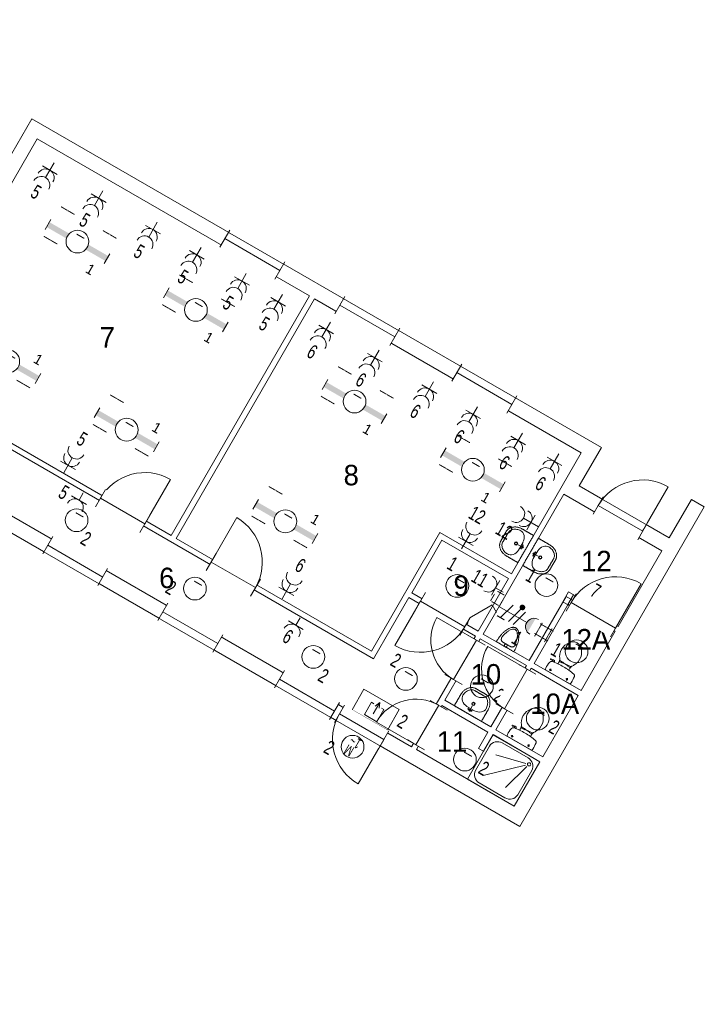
# Model space of a CAD drawing. Header units: millimetres. Extents: x 11401 to 146768, y -66248 to 31582.
# Tile 15 of 16: x 115158 to 127176, y -50335 to -33045. Entities that reach past the tile are written whole.
import ezdxf
from ezdxf.enums import TextEntityAlignment as Align

# ---------------------------------------------------------------- set-up
doc = ezdxf.new("R2010")
doc.units = ezdxf.units.MM
doc.layers.get('0').update_dxf_attribs({"color": 1})
for name, color, linetype, lineweight in [('lichtarm', 1, 'Continuous', 0), ('lichtnood', 1, 'Continuous', 0), ('schakelmat', 1, 'Continuous', 0), ('xref', 1, 'Continuous', 0)]:
    doc.layers.add(name, color=color, linetype=linetype, lineweight=lineweight)
doc.styles.add('Style-WORKING', font='WORKING.shx')

# ---------------------------------------------------------------- blocks, each defined once
blk = doc.blocks.new('EE8')
at = {"layer": 'lichtnood', "color": 2, "linetype": 'Continuous', "lineweight": 0}
for p, q in [((0, 2.93), (0, 0.61)), ((0, 0.61), (-0.4, 1.56)), ((0, 0.61), (0.4, 1.56))]:
    blk.add_line(p, q, dxfattribs=at)
at = {"layer": 'lichtnood', "color": 2, "linetype": 'Continuous', "lineweight": 0, "flags": 128}
blk.add_lwpolyline([(-3.58, 0), (3.58, 0), (3.58, 4.14), (-3.58, 4.14)], close=True, dxfattribs=at)
blk.add_lwpolyline([(-0.78, 1.3), (-1.25, 1.3), (-1.25, 3.8), (1.25, 3.8), (1.25, 1.3), (0.77, 1.3)], dxfattribs=at)
blk = doc.blocks.new('EI5')
at = {"layer": 'schakelmat', "color": 2, "linetype": 'Continuous', "lineweight": 0}
for p, q in [((1.5, 1.5), (1.5, -1.5)), ((3, 0), (0, 0))]:
    blk.add_line(p, q, dxfattribs=at)
for centre in [(3, 0), (4.5, 0)]:
    blk.add_arc(centre, 1.5, 90, 270, dxfattribs=at)
blk = doc.blocks.new('EC0')
at = {"layer": 'lichtarm', "color": 2, "linetype": 'Continuous', "lineweight": 0}
blk.add_circle((0, 0), 2, dxfattribs=at)
at = {"layer": 'lichtarm', "color": 253, "linetype": 'Continuous', "lineweight": 0, "style": 'Style-WORKING'}
blk.add_attdef('EC0_308', text='', height=1.99, rotation=360, dxfattribs=at).set_placement((0, 0), align=Align.MIDDLE_CENTER)
blk = doc.blocks.new('EF0')
at = {"layer": 'schakelmat', "color": 2, "linetype": 'Continuous', "lineweight": 0}
for p, q in [((0.37, 0.64), (2.88, 4.98)), ((2.88, 4.98), (4.18, 4.23))]:
    blk.add_line(p, q, dxfattribs=at)
blk.add_circle((0, 0), 0.75, dxfattribs=at)
at = {"layer": 'schakelmat', "color": 254, "linetype": 'Continuous', "lineweight": 0, "style": 'Style-WORKING'}
for tag, rotation, p in [('EF0_329', 270, (2.33, 6.14)), ('EF0_330', 90, (4.01, 6.11)), ('EF0_331', 180, (3.16, 7.46)), ('EF0_328', 360, (3.18, 5.51))]:
    blk.add_attdef(tag, text='', height=1.8, rotation=rotation, dxfattribs=at).set_placement(p, align=Align.CENTER)
blk = doc.blocks.new('EI4')
at = {"layer": 'schakelmat', "color": 2, "linetype": 'Continuous', "lineweight": 0}
for p, q in [((1.5, 0), (0, 0)), ((1.5, 1.5), (1.5, -1.5))]:
    blk.add_line(p, q, dxfattribs=at)
blk.add_arc((3, 0), 1.5, 90, 270, dxfattribs=at)
blk = doc.blocks.new('EJ7')
at = {"layer": 'schakelmat', "color": 254, "linetype": 'Continuous', "lineweight": 0}
for p, q in [((0, 1), (4, 1)), ((0, 1), (0, -1)), ((1, 1), (1, -1)), ((2, 1), (2, -1)), ((3, 1), (3, -1)), ((4, 1), (4, -1)), ((0, -1), (4, -1))]:
    blk.add_line(p, q, dxfattribs=at)
blk = doc.blocks.new('EK1')
at = {"layer": 'schakelmat', "linetype": 'Continuous', "lineweight": 0}
h = blk.add_hatch(color=7, dxfattribs=at)
edge = h.paths.add_edge_path()
edge.add_arc((3.52, 1.93), 0.5, 360, 720)
blk.add_hatch(color=2, dxfattribs=at).paths.add_polyline_path([(6.5, 1.41), (6.5, -1.41, -0.70922)])
at = {"layer": 'schakelmat', "color": 2, "linetype": 'Continuous', "lineweight": 0}
blk.add_line((5.5, 0), (0, 0), dxfattribs=at)
at = {"layer": 'schakelmat', "color": 7, "linetype": 'Continuous', "lineweight": 0}
for p, q in [((1.89, 1.45), (1.12, -1.45)), ((3.39, 1.45), (2.62, -1.45)), ((4.39, 1.45), (3.62, -1.45))]:
    blk.add_line(p, q, dxfattribs=at)
at = {"layer": 'schakelmat', "color": 2, "linetype": 'Continuous', "lineweight": 0}
blk.add_arc((7, 0), 1.5, 90, 270, dxfattribs=at)
at = {"layer": 'schakelmat', "color": 7, "linetype": 'Continuous', "lineweight": 0}
blk.add_solid([(0.37, -1.65), (1.87, -1.65), (0.37, -1.45), (1.87, -1.45)], dxfattribs=at)
at = {"layer": 'schakelmat', "color": 254, "linetype": 'Continuous', "lineweight": 0, "style": 'Style-WORKING'}
for tag, rotation, p in [('EK1_2617', 270, (7.97, -1.52)), ('EK1_2616', 360, (10.49, -0.89)), ('EK1_2618', 180, (7.5, 0.95)), ('EK1_2619', 90, (9.84, 1.44))]:
    blk.add_attdef(tag, text='', height=1.8, rotation=rotation, dxfattribs=at).set_placement(p, align=Align.RIGHT)
blk = doc.blocks.new('ER0')
at = {"layer": 'schakelmat', "color": 7, "linetype": 'Continuous', "lineweight": 0}
blk.add_circle((0, 0), 2, dxfattribs=at)
blk = doc.blocks.new('*U106')
at = {"layer": 'schakelmat', "color": 7, "linetype": 'Continuous', "lineweight": 0, "xscale": 99.99999903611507, "yscale": 99.99999903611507, "zscale": 99.99999903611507, "rotation": 330.0000951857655}
blk.add_blockref('ER0', (9.73, 2.15), dxfattribs=at)
at = {"layer": 'schakelmat', "color": 7, "linetype": 'Continuous', "lineweight": 0, "style": 'Style-WORKING', "width": 0.7}
for s, p in [('M', (-31.76, 26.11)), ('1~', (-164.92, -105.11))]:
    blk.add_text(s, height=180, rotation=330.000094, dxfattribs=at).set_placement(p)
blk = doc.blocks.new('A36A')
at = {"layer": 'lichtarm', "linetype": 'Continuous', "lineweight": 0}
for points in [[(-6, -0.5), (-6.01, 0.5), (-1.95, 0.5), (-1.95, 0.5, 0.127885), (-1.95, -0.5), (-1.95, -0.5)], [(5.99, 0.5), (5.99, -0.49), (1.93, -0.49), (1.93, -0.49, 0.126565), (1.93, 0.5), (1.93, 0.5)]]:
    blk.add_hatch(color=2, dxfattribs=at).paths.add_polyline_path(points)
at = {"layer": 'lichtarm', "color": 2, "linetype": 'Continuous', "lineweight": 0, "flags": 128}
for points in [[(-6.01, 1), (-6.01, -1)], [(5.99, 1), (5.99, -0.99)]]:
    blk.add_lwpolyline(points, close=True, dxfattribs=at)
at = {"layer": 'lichtarm', "color": 2, "linetype": 'Continuous', "lineweight": 0}
blk.add_circle((-0.01, 0), 2, dxfattribs=at)
at = {"layer": 'lichtarm', "color": 254, "linetype": 'Continuous', "lineweight": 0, "style": 'Style-WORKING'}
for tag, p in [('A36A_2630', (-2.76, 3.98)), ('A36A_2631', (-2.76, -2.04))]:
    blk.add_attdef(tag, text='', height=1.8, rotation=360, dxfattribs=at).set_placement(p, align=Align.TOP_RIGHT)
for tag, p in [('A36A_2632', (2.74, 4.01)), ('A36A_2633', (2.74, -2))]:
    blk.add_attdef(tag, text='', height=1.8, rotation=360, dxfattribs=at).set_placement(p, align=Align.TOP_LEFT)
blk.add_attdef('A36A_2629', text='', height=1.99, rotation=360, dxfattribs=at).set_placement((-0.01, 0), align=Align.MIDDLE_CENTER)
blk = doc.blocks.new('A36A_1')
at = {"layer": 'lichtarm', "linetype": 'Continuous', "lineweight": 0}
for points in [[(-6, -0.5), (-6.01, 0.5), (-1.95, 0.5), (-1.95, 0.5, 0.127885), (-1.95, -0.5), (-1.95, -0.5)], [(5.99, 0.5), (5.99, -0.49), (1.93, -0.49), (1.93, -0.49, 0.126565), (1.93, 0.5), (1.93, 0.5)]]:
    blk.add_hatch(color=2, dxfattribs=at).paths.add_polyline_path(points)
at = {"layer": 'lichtarm', "color": 2, "linetype": 'Continuous', "lineweight": 0, "flags": 128}
for points in [[(-6.01, 1), (-6.01, -1)], [(5.99, 1), (5.99, -0.99)]]:
    blk.add_lwpolyline(points, close=True, dxfattribs=at)
at = {"layer": 'lichtarm', "color": 2, "linetype": 'Continuous', "lineweight": 0}
blk.add_circle((-0.01, 0), 2, dxfattribs=at)
at = {"layer": 'lichtarm', "color": 254, "linetype": 'Continuous', "lineweight": 0, "style": 'Style-WORKING'}
for tag, p in [('A36A_1_2768', (-2.76, 3.98)), ('A36A_1_2769', (-2.76, -2.04))]:
    blk.add_attdef(tag, text='', height=1.8, rotation=0.0001, dxfattribs=at).set_placement(p, align=Align.TOP_RIGHT)
for tag, p in [('A36A_1_2770', (2.74, 4.01)), ('A36A_1_2771', (2.74, -2))]:
    blk.add_attdef(tag, text='', height=1.8, rotation=0.0001, dxfattribs=at).set_placement(p, align=Align.TOP_LEFT)
blk.add_attdef('A36A_1_2767', text='', height=1.99, rotation=0.0001, dxfattribs=at).set_placement((-0.01, 0), align=Align.MIDDLE_CENTER)
blk = doc.blocks.new('DVDVB_32_-S-_Deur')
at = {"linetype": 'Continuous', "lineweight": 13}
blk.add_wipeout([(0, -0.5), (1, -0.5), (1, 0.5), (0, 0.5)], dxfattribs=at)
at = {"color": 0, "linetype": 'ByBlock', "lineweight": -2}
for p, q in [((0, -0.5), (0, 0.5)), ((1, -0.5), (1, 0.5)), ((0, 0), (1, 0))]:
    blk.add_line(p, q, dxfattribs=at)
blk = doc.blocks.new('DVDVB_32_-S-_DraairichtingEnkel')
at = {"color": 0, "linetype": 'ByBlock', "lineweight": -2}
blk.add_line((0, 0), (0, 1), dxfattribs=at)
blk.add_arc((0, 0), 1, 0, 90, dxfattribs=at)
blk = doc.blocks.new('DVDVB_74_-S-_Toilet')
at = {"color": 0, "linetype": 'ByBlock', "lineweight": -2}
for p, q in [((0.248, 0), (-0.248, 0)), ((-0.143, -0.045), (-0.184, -0.045)), ((-0.163, -0.066), (-0.163, -0.024)), ((0.193, -0.045), (0.152, -0.045)), ((0.173, -0.065), (0.173, -0.025)), ((-0.111, -0.2), (-0.111, -0.23)), ((-0.101, -0.271), (-0.101, -0.25)), ((-0.101, -0.25), (-0.057, -0.25)), ((-0.067, -0.25), (-0.067, -0.268)), ((-0.057, -0.25), (-0.057, -0.267)), ((-0.057, -0.255), (-0.035, -0.255)), ((-0.035, -0.255), (-0.035, -0.26)), ((-0.035, -0.26), (0.035, -0.26)), ((0.035, -0.255), (0.035, -0.26)), ((0.057, -0.255), (0.035, -0.255)), ((0.057, -0.25), (0.057, -0.266)), ((0.101, -0.25), (0.057, -0.25)), ((0.067, -0.25), (0.067, -0.267)), ((0.101, -0.27), (0.101, -0.25)), ((0.111, -0.23), (0.111, -0.2)), ((0.178, -0.192), (0.183, -0.206)), ((0.181, -0.202), (0.21, -0.196)), ((0.211, -0.197), (0.208, -0.187)), ((0.262, -0.216), (0.21, -0.224)), ((0.222, -0.205), (0.259, -0.2)), ((0.264, -0.204), (0.266, -0.21))]:
    blk.add_line(p, q, dxfattribs=at)
for centre in [(-0.163, -0.046), (0.173, -0.046)]:
    blk.add_circle(centre, 0.012, dxfattribs=at)
for centre, radius, start, end in [((-0.214, -0.028), 0.0434, 141.7698, 181.0192), ((0.892, -0.028), 1.15, 180, 186.3309), ((-0.217, -0.151), 0.034, 186.3309, 259.2904), ((0.217, -0.152), 0.0335, 280.7271, 353.6509), ((0.214, -0.028), 0.0434, 358.9808, 38.2302), ((-0.893, -0.028), 1.15, 353.6509, 0), ((0, 0.994), 1.2, 259.2904, 264.6981), ((0.08, -0.457), 0.263, 148.9077, 230.8792), ((0.241, -0.554), 0.45, 146.1571, 148.9077), ((-0.24, -0.231), 0.129, 326.1571, 0), ((-0.101, -0.292), 0.02, 96.9358, 142.58), ((0, 0.992), 1.197, 264.6981, 275.3019), ((0.009, -1.192), 0.926, 84.3005, 96.9358), ((-0.081, -0.457), 0.263, 309.1208, 31.0923), ((0.099, -0.29), 0.02, 37.7817, 84.3005), ((0, 0.994), 1.2, 275.3019, 280.7271), ((0.24, -0.231), 0.129, 180, 213.8429), ((-0.241, -0.554), 0.45, 31.0923, 33.8429), ((0.207, -0.2), 0.025, 195.9272, 278.4779), ((0.22, -0.196), 0.01, 191.8886, 277.2238), ((0.26, -0.206), 0.005, 15.7398, 97.2238), ((0.261, -0.212), 0.005, 278.4779, 15.7398), ((0, -0.556), 0.135, 230.8792, 309.1208)]:
    blk.add_arc(centre, radius, start, end, dxfattribs=at)
blk = doc.blocks.new('DVDVB_74_-S-_Urinoir')
at = {"color": 0, "linetype": 'ByBlock', "lineweight": -2}
blk.add_circle((0, -0.025), 0.025, dxfattribs=at)
blk.add_open_spline([(0.177, 0), (0, 0), (-0.178, 0)], degree=2, dxfattribs=at)
for points, weights, knots in [([(-0.178, 0), (-0.178, -0.38), (0, -0.38), (0.177, -0.38), (0.177, 0)], [1, 0.707106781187, 1, 0.707106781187, 1], [0, 0, 0, 0.25, 0.25, 0.5, 0.5, 0.5]), ([(-0.001, -0.05), (-0.041, -0.05), (-0.081, -0.05), (-0.14, -0.05), (-0.14, -0.11), (-0.141, -0.111), (-0.141, -0.113), (-0.14, -0.113), (-0.14, -0.113), (-0.106, -0.344), (-0.004, -0.35)], [1, 1, 1, 0.707106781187, 1, 1, 1, 1, 1, 0.817166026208, 0.992380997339], [0, 0, 0, 0.2, 0.2, 0.4, 0.4, 0.6, 0.6, 0.8, 0.8, 0.9958328, 0.9958328, 0.9958328]), ([(-0.007, -0.05), (0.032, -0.05), (0.071, -0.05), (0.072, -0.05), (0.072, -0.05), (0.132, -0.05), (0.132, -0.11), (0.132, -0.11), (0.131, -0.11), (0.131, -0.111), (0.131, -0.113), (0.132, -0.113), (0.132, -0.113), (0.099, -0.344), (-0.004, -0.35)], [1, 1, 1, 1, 1, 0.707106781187, 1, 1, 1, 1, 1, 1, 1, 0.817166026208, 0.992380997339], [0, 0, 0, 0.1428571, 0.1428571, 0.2857143, 0.2857143, 0.4285714, 0.4285714, 0.5714286, 0.5714286, 0.7142857, 0.7142857, 0.8571429, 0.8571429, 0.9970234, 0.9970234, 0.9970234])]:
    blk.add_rational_spline(points, weights, degree=2, knots=knots, dxfattribs=at)
blk = doc.blocks.new('DVDVB_74_-S-_Wasbak')
at = {"color": 0, "linetype": 'ByBlock', "lineweight": -2}
for p, q in [((-0.079, -0.1), (0.079, -0.1)), ((0, -0.065), (-0.045, -0.082)), ((-0.037, -0.064), (-0.029, -0.089)), ((0, -0.065), (0, -0.153)), ((0, -0.065), (0.045, -0.082)), ((0.037, -0.064), (0.029, -0.089))]:
    blk.add_line(p, q, dxfattribs=at)
for centre, radius in [((0, -0.196), 0.03), ((0, -0.066), 0.0175), ((0, -0.196), 0.02)]:
    blk.add_circle(centre, radius, dxfattribs=at)
blk.add_ellipse((-0.096, -0.211), major_axis=(0.136, 0.04), ratio=0.751905, start_param=1.224555, end_param=2.997882, dxfattribs=at)
at = {"color": 0, "linetype": 'ByBlock', "lineweight": -2, "extrusion": (0, 0, -1)}
blk.add_ellipse((0.096, -0.211), major_axis=(-0.136, 0.04), ratio=0.751905, start_param=1.224555, end_param=2.997882, dxfattribs=at)
at = {"color": 0, "linetype": 'ByBlock', "lineweight": -2}
for points in [[(-0.275, 0), (-0.275, -0.118), (-0.275, -0.235)], [(0.275, 0), (0, 0), (-0.275, 0)], [(0.275, -0.236), (0.275, -0.118), (0.275, 0)], [(-0.092, -0.451), (0, -0.45), (0.091, -0.45)]]:
    blk.add_open_spline(points, degree=2, dxfattribs=at)
for points in [[(-0.275, -0.235), (-0.27, -0.456), (-0.092, -0.451)], [(0.091, -0.45), (0.27, -0.456), (0.275, -0.236)]]:
    blk.add_rational_spline(points, [1, 0.707108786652, 1], degree=2, dxfattribs=at)
blk.add_rational_spline([(0.235, -0.235), (0.231, -0.415), (0.092, -0.411), (0.092, -0.41), (0.091, -0.41), (0, -0.41), (-0.091, -0.41), (-0.092, -0.41), (-0.093, -0.411), (-0.231, -0.415), (-0.235, -0.235)], [1, 0.707108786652, 1, 1, 1, 1, 1, 1, 1, 0.707108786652, 1], degree=2, knots=[0, 0, 0, 0.2, 0.2, 0.4, 0.4, 0.6, 0.6, 0.8, 0.8, 1, 1, 1], dxfattribs=at)
blk = doc.blocks.new('DVDVB_74_-S-_Douchebak')
at = {"color": 0, "linetype": 'ByBlock', "lineweight": -2}
for p, q in [((0.225, 0.95), (0.775, 0.95)), ((0.05, 0.225), (0.05, 0.775)), ((0.166, 0.209), (0.316, 0.77)), ((0.784, 0.784), (0.199, 0.199)), ((0.95, 0.775), (0.95, 0.225)), ((0.209, 0.166), (0.77, 0.316)), ((0.775, 0.05), (0.225, 0.05))]:
    blk.add_line(p, q, dxfattribs=at)
at = {"color": 0, "linetype": 'ByBlock', "lineweight": -2, "flags": 128}
blk.add_lwpolyline([(0, 1), (0, 0), (1, 0), (1, 1)], close=True, dxfattribs=at)
at = {"color": 0, "linetype": 'ByBlock', "lineweight": -2}
blk.add_circle((0.15, 0.15), 0.0315, dxfattribs=at)
at = {"color": 0, "linetype": 'ByBlock', "lineweight": -2, "extrusion": (0, 0, -1)}
for centre, start, end in [((-0.225, 0.775), 0, 90), ((-0.775, 0.775), 90, 180), ((-0.225, 0.225), 270, 0), ((-0.775, 0.225), 180, 270)]:
    blk.add_arc(centre, 0.175, start, end, dxfattribs=at)
blk = doc.blocks.new('DVDVB_32_-S-_Raam')
at = {"linetype": 'Continuous', "lineweight": 13}
blk.add_wipeout([(0, 0.5), (1, 0.5), (1, -0.5), (0, -0.5)], dxfattribs=at)
at = {"color": 1, "linetype": 'ByBlock', "lineweight": -2}
for p, q in [((0, -0.5), (0, 0.5)), ((1, -0.5), (1, 0.5)), ((0, 0), (1, 0))]:
    blk.add_line(p, q, dxfattribs=at)
blk = doc.blocks.new('33A03_OD266_0BPa')
at = {"color": 254}
for points in [[(98844, -2650), (96564, -6598), (97327, -7038), (97177, -7298), (101192, -9616), (103621, -5408)], [(103708, -5458), (101279, -9666), (104708, -11646), (105912, -9560), (107168, -10285), (108393, -8163)], [(95778, -7762), (105411, -13326), (106535, -11380), (105366, -10705), (104744, -11782), (97042, -7331), (97190, -7075), (96514, -6684), (96374, -6929), (96287, -6879)], [(108088, -8888), (106670, -11344), (107478, -11811), (108129, -10684), (109040, -11210), (109808, -9882)], [(105416, -10618), (106586, -11293), (107118, -10371), (105948, -9696)], [(108390, -12335), (108990, -11296), (108166, -10820), (107566, -11859)], [(106621, -11429), (105998, -12508), (106806, -12974), (107429, -11896)], [(107717, -13500), (108340, -12421), (107516, -11946), (106894, -13024)], [(105499, -13374), (107217, -14366), (107667, -13587), (106844, -13111), (106675, -13403), (106587, -13352), (106753, -13065), (105947, -12599)]]:
    blk.add_lwpolyline(points, close=True, dxfattribs=at)
at = {"color": 254, "zscale": 1000}
for name, p, xscale, yscale, rotation in [('DVDVB_32_-S-_DraairichtingEnkel', (100734, -9409), 900.1270880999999, -900.1270880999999, 150), ('DVDVB_74_-S-_Wasbak', (107418, -9852), 999.9966109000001, 999.9966109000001, 240), ('DVDVB_74_-S-_Wasbak', (107503, -9901), 999.9910397, 999.9910397, 59.99999999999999), ('DVDVB_74_-S-_Urinoir', (107055, -11567), 999.9910397, 999.9910397, 150), ('DVDVB_74_-S-_Douchebak', (107667, -13587), 950.7391861, 900.3155396, 150)]:
    blk.add_blockref(name, p, dxfattribs=dict(at, xscale=xscale, yscale=yscale, rotation=rotation))
at = {"color": 254}
for s, p in [('7', (99939, -6314)), ('8', (104221, -8733)), ('12', (108390, -10243)), ('6', (100982, -10539)), ('9', (106150, -10675)), ('12A', (108045, -11616)), ('10', (106451, -12232)), ('10A', (107500, -12749)), ('11', (105857, -13412))]:
    blk.add_text(s, height=360, dxfattribs=at).set_placement(p)
at = {"color": 254, "zscale": 1000}
for name, p, xscale, yscale, rotation in [('DVDVB_32_-S-_Raam', (102135, -4401), 1114.705701, 349.9990903, 329.9999999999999), ('DVDVB_32_-S-_Raam', (104157, -5569), 1114.705701, 349.9990903, 329.9999999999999), ('DVDVB_32_-S-_Raam', (106207, -6754), 1114.705701, 349.9990903, 329.9999999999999), ('DVDVB_32_-S-_Deur', (100734, -9409), 900.1270880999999, 349.9990903, 150), ('DVDVB_32_-S-_Deur', (108692, -9088), 899.9919357, 349.9968639, 329.9999999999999), ('DVDVB_32_-S-_Deur', (102674, -10530), 900.1270880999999, 349.9990903, 150), ('DVDVB_32_-S-_Deur', (106349, -11215), 899.623895, 349.9968639, 150), ('DVDVB_32_-S-_Deur', (108214, -10790), 899.9919357, 349.9968639, 329.9999999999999), ('DVDVB_32_-S-_Raam', (101048, -10954), 1114.705701, 349.9990903, 329.9999999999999), ('DVDVB_32_-S-_Deur', (107444, -11963), 799.9935302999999, 349.9968639, 240), ('DVDVB_32_-S-_Deur', (104147, -12746), 899.9919357, 349.9968639, 329.9999999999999), ('DVDVB_32_-S-_Deur', (105890, -12596), 799.9935302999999, 349.9968639, 240)]:
    blk.add_blockref(name, p, dxfattribs=dict(at, xscale=xscale, yscale=yscale, rotation=rotation))
for name, p, xscale, yscale, rotation in [('DVDVB_32_-S-_DraairichtingEnkel', (109471, -9538), 899.9919357, -899.9919357, 150), ('DVDVB_32_-S-_DraairichtingEnkel', (101894, -10080), 900.1270880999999, 900.1270880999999, 329.9999999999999), ('DVDVB_32_-S-_Raam', (99026, -9786), 1114.705701, 349.9990903, 329.9999999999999), ('DVDVB_32_-S-_DraairichtingEnkel', (108993, -11240), 899.9919357, -899.9919357, 150), ('DVDVB_32_-S-_Deur', (106552, -11451), 799.9935302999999, 349.9968639, 240), ('DVDVB_74_-S-_Toilet', (107978, -12097), 999.9910397, 999.9910397, 150), ('DVDVB_32_-S-_DraairichtingEnkel', (105490, -13289), 799.9935302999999, 799.9935302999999, 59.99999999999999), ('DVDVB_74_-S-_Toilet', (107305, -13262), 999.9910397, 999.9910397, 150), ('DVDVB_32_-S-_DraairichtingEnkel', (104926, -13196), 899.9919357, 899.9919357, 150)]:
    blk.add_blockref(name, p, dxfattribs=dict(at, xscale=xscale, yscale=yscale, rotation=rotation))
for name, p, xscale, yscale, rotation in [('DVDVB_32_-S-_DraairichtingEnkel', (105570, -10766), 899.6238949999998, -899.623895, 329.9999999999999), ('DVDVB_32_-S-_DraairichtingEnkel', (106552, -11451), 799.9935302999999, -799.9935303, 240), ('DVDVB_32_-S-_DraairichtingEnkel', (107444, -11963), 799.9935302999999, -799.9935303, 240), ('DVDVB_32_-S-_Raam', (103098, -12139), 1114.705701, 349.9990903, 329.9999999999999), ('DVDVB_74_-S-_Wasbak', (106402, -12741), 999.9910397, 999.9910397, 150)]:
    blk.add_blockref(name, p, dxfattribs=dict(at, xscale=xscale, yscale=yscale, rotation=rotation))
at = {"color": 254}
blk.add_lwpolyline([(98749, -2295), (96199, -6712), (91835, -4196), (91835, -1586), (75365, -1586), (75365, -556), (74025, -556), (74025, -1586), (71765, -1586), (71765, -17846), (91835, -17846), (91835, -7616), (95105, -7616), (95538, -7866), (95513, -7909), (107313, -14722), (110553, -9110), (110328, -8980), (109937, -9656), (108357, -8744), (108748, -8068)], close=True, dxfattribs=at)

msp = doc.modelspace()

# ---------------------------------------------------------------- block references
at = {"layer": 'lichtarm', "color": 2, "linetype": 'Continuous', "lineweight": 0}
ref = msp.add_blockref('A36A', (116171, -36941), dxfattribs=dict(at, xscale=99.99981806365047, yscale=99.99981806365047, zscale=99.99981806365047, rotation=149.999970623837))
ref.add_attrib('A36A_1196', '_', dxfattribs={"color": 254, "linetype": 'Continuous', "lineweight": 0, "height": 199, "rotation": 330, "style": 'Style-WORKING'}).set_placement((116299, -36721), align=Align.MIDDLE_CENTER)
ref.add_attrib('A36A_1197', '1 ', dxfattribs={"color": 254, "linetype": 'Continuous', "lineweight": 0, "height": 180, "rotation": 330, "style": 'Style-WORKING'}).set_placement((116559, -37418), align=Align.TOP_RIGHT)
ref.add_attrib('A36A_1198', '__', dxfattribs={"color": 254, "linetype": 'Continuous', "lineweight": 0, "height": 180, "rotation": 330, "style": 'Style-WORKING'}).set_placement((116965, -36690), align=Align.TOP_RIGHT)
ref.add_attrib('A36A_1199', '__', dxfattribs={"color": 254, "linetype": 'Continuous', "lineweight": 0, "height": 180, "rotation": 330, "style": 'Style-WORKING'}).set_placement((115696, -36657), align=Align.TOP_LEFT)
ref.add_attrib('A36A_1200', '__', dxfattribs={"color": 254, "linetype": 'Continuous', "lineweight": 0, "height": 180, "rotation": 330, "style": 'Style-WORKING'}).set_placement((115997, -36137), align=Align.TOP_LEFT)
ref = msp.add_blockref('A36A', (118249, -38141), dxfattribs=dict(at, xscale=99.99981806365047, yscale=99.99981806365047, zscale=99.99981806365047, rotation=149.999970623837))
ref.add_attrib('A36A_1196', '_', dxfattribs={"color": 254, "linetype": 'Continuous', "lineweight": 0, "height": 199, "rotation": 330, "style": 'Style-WORKING'}).set_placement((118376, -37920), align=Align.MIDDLE_CENTER)
ref.add_attrib('A36A_1197', '1 ', dxfattribs={"color": 254, "linetype": 'Continuous', "lineweight": 0, "height": 180, "rotation": 330, "style": 'Style-WORKING'}).set_placement((118637, -38617), align=Align.TOP_RIGHT)
ref.add_attrib('A36A_1198', '__', dxfattribs={"color": 254, "linetype": 'Continuous', "lineweight": 0, "height": 180, "rotation": 330, "style": 'Style-WORKING'}).set_placement((119043, -37890), align=Align.TOP_RIGHT)
ref.add_attrib('A36A_1199', '__', dxfattribs={"color": 254, "linetype": 'Continuous', "lineweight": 0, "height": 180, "rotation": 330, "style": 'Style-WORKING'}).set_placement((117774, -37856), align=Align.TOP_LEFT)
ref.add_attrib('A36A_1200', '__', dxfattribs={"color": 254, "linetype": 'Continuous', "lineweight": 0, "height": 180, "rotation": 330, "style": 'Style-WORKING'}).set_placement((118075, -37336), align=Align.TOP_LEFT)
ref = msp.add_blockref('A36A', (114956, -39045), dxfattribs=dict(at, xscale=99.99981806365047, yscale=99.99981806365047, zscale=99.99981806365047, rotation=149.999970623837))
ref.add_attrib('A36A_1196', '_', dxfattribs={"color": 254, "linetype": 'Continuous', "lineweight": 0, "height": 199, "rotation": 330, "style": 'Style-WORKING'}).set_placement((115084, -38825), align=Align.MIDDLE_CENTER)
ref.add_attrib('A36A_1197', '__', dxfattribs={"color": 254, "linetype": 'Continuous', "lineweight": 0, "height": 180, "rotation": 330, "style": 'Style-WORKING'}).set_placement((115449, -39316), align=Align.TOP_RIGHT)
ref.add_attrib('A36A_1198', '1 ', dxfattribs={"color": 254, "linetype": 'Continuous', "lineweight": 0, "height": 180, "rotation": 330, "style": 'Style-WORKING'}).set_placement((115645, -39000), align=Align.TOP_RIGHT)
ref.add_attrib('A36A_1199', '__', dxfattribs={"color": 254, "linetype": 'Continuous', "lineweight": 0, "height": 180, "rotation": 330, "style": 'Style-WORKING'}).set_placement((114481, -38761), align=Align.TOP_LEFT)
ref.add_attrib('A36A_1200', '__', dxfattribs={"color": 254, "linetype": 'Continuous', "lineweight": 0, "height": 180, "rotation": 330, "style": 'Style-WORKING'}).set_placement((114782, -38241), align=Align.TOP_LEFT)
ref = msp.add_blockref('A36A', (121035, -39750), dxfattribs=dict(at, xscale=99.99981806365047, yscale=99.99981806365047, zscale=99.99981806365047, rotation=149.999970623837))
ref.add_attrib('A36A_1196', '_', dxfattribs={"color": 254, "linetype": 'Continuous', "lineweight": 0, "height": 199, "rotation": 330, "style": 'Style-WORKING'}).set_placement((121162, -39530), align=Align.MIDDLE_CENTER)
ref.add_attrib('A36A_1197', '1 ', dxfattribs={"color": 254, "linetype": 'Continuous', "lineweight": 0, "height": 180, "rotation": 330, "style": 'Style-WORKING'}).set_placement((121423, -40227), align=Align.TOP_RIGHT)
ref.add_attrib('A36A_1198', '__', dxfattribs={"color": 254, "linetype": 'Continuous', "lineweight": 0, "height": 180, "rotation": 330, "style": 'Style-WORKING'}).set_placement((121829, -39499), align=Align.TOP_RIGHT)
ref.add_attrib('A36A_1199', '__', dxfattribs={"color": 254, "linetype": 'Continuous', "lineweight": 0, "height": 180, "rotation": 330, "style": 'Style-WORKING'}).set_placement((120560, -39465), align=Align.TOP_LEFT)
ref.add_attrib('A36A_1200', '__', dxfattribs={"color": 254, "linetype": 'Continuous', "lineweight": 0, "height": 180, "rotation": 330, "style": 'Style-WORKING'}).set_placement((120861, -38945), align=Align.TOP_LEFT)
ref = msp.add_blockref('A36A_1', (117034, -40245), dxfattribs=dict(at, xscale=99.99990990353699, yscale=99.99990990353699, zscale=99.99990990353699, rotation=149.9999701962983))
ref.add_attrib('A36A_1_1334', '_', dxfattribs={"color": 254, "linetype": 'Continuous', "lineweight": 0, "height": 199, "rotation": 330.0001, "style": 'Style-WORKING'}).set_placement((117161, -40025), align=Align.MIDDLE_CENTER)
ref.add_attrib('A36A_1_1335', '__', dxfattribs={"color": 254, "linetype": 'Continuous', "lineweight": 0, "height": 180, "rotation": 330.0001, "style": 'Style-WORKING'}).set_placement((117527, -40516), align=Align.TOP_RIGHT)
ref.add_attrib('A36A_1_1336', '1 ', dxfattribs={"color": 254, "linetype": 'Continuous', "lineweight": 0, "height": 180, "rotation": 330.0001, "style": 'Style-WORKING'}).set_placement((117723, -40200), align=Align.TOP_RIGHT)
ref.add_attrib('A36A_1_1337', '__', dxfattribs={"color": 254, "linetype": 'Continuous', "lineweight": 0, "height": 180, "rotation": 330.0001, "style": 'Style-WORKING'}).set_placement((116559, -39961), align=Align.TOP_LEFT)
ref.add_attrib('A36A_1_1338', '__', dxfattribs={"color": 254, "linetype": 'Continuous', "lineweight": 0, "height": 180, "rotation": 330.0001, "style": 'Style-WORKING'}).set_placement((116860, -39441), align=Align.TOP_LEFT)
ref = msp.add_blockref('A36A', (123112, -40949), dxfattribs=dict(at, xscale=99.99981806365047, yscale=99.99981806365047, zscale=99.99981806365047, rotation=149.999970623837))
ref.add_attrib('A36A_1196', '_', dxfattribs={"color": 254, "linetype": 'Continuous', "lineweight": 0, "height": 199, "rotation": 330, "style": 'Style-WORKING'}).set_placement((123240, -40729), align=Align.MIDDLE_CENTER)
ref.add_attrib('A36A_1197', '1 ', dxfattribs={"color": 254, "linetype": 'Continuous', "lineweight": 0, "height": 180, "rotation": 330, "style": 'Style-WORKING'}).set_placement((123501, -41426), align=Align.TOP_RIGHT)
ref.add_attrib('A36A_1198', '__', dxfattribs={"color": 254, "linetype": 'Continuous', "lineweight": 0, "height": 180, "rotation": 330, "style": 'Style-WORKING'}).set_placement((123907, -40698), align=Align.TOP_RIGHT)
ref.add_attrib('A36A_1199', '__', dxfattribs={"color": 254, "linetype": 'Continuous', "lineweight": 0, "height": 180, "rotation": 330, "style": 'Style-WORKING'}).set_placement((122638, -40665), align=Align.TOP_LEFT)
ref.add_attrib('A36A_1200', '__', dxfattribs={"color": 254, "linetype": 'Continuous', "lineweight": 0, "height": 180, "rotation": 330, "style": 'Style-WORKING'}).set_placement((122939, -40145), align=Align.TOP_LEFT)
ref = msp.add_blockref('A36A', (119820, -41854), dxfattribs=dict(at, xscale=99.99981806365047, yscale=99.99981806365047, zscale=99.99981806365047, rotation=149.999970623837))
ref.add_attrib('A36A_1196', '_', dxfattribs={"color": 254, "linetype": 'Continuous', "lineweight": 0, "height": 199, "rotation": 330, "style": 'Style-WORKING'}).set_placement((119947, -41634), align=Align.MIDDLE_CENTER)
ref.add_attrib('A36A_1197', '__', dxfattribs={"color": 254, "linetype": 'Continuous', "lineweight": 0, "height": 180, "rotation": 330, "style": 'Style-WORKING'}).set_placement((120313, -42125), align=Align.TOP_RIGHT)
ref.add_attrib('A36A_1198', '1 ', dxfattribs={"color": 254, "linetype": 'Continuous', "lineweight": 0, "height": 180, "rotation": 330, "style": 'Style-WORKING'}).set_placement((120509, -41809), align=Align.TOP_RIGHT)
ref.add_attrib('A36A_1199', '__', dxfattribs={"color": 254, "linetype": 'Continuous', "lineweight": 0, "height": 180, "rotation": 330, "style": 'Style-WORKING'}).set_placement((119345, -41570), align=Align.TOP_LEFT)
ref.add_attrib('A36A_1200', '__', dxfattribs={"color": 254, "linetype": 'Continuous', "lineweight": 0, "height": 180, "rotation": 330, "style": 'Style-WORKING'}).set_placement((119646, -41050), align=Align.TOP_LEFT)
ref = msp.add_blockref('EC0', (116156, -41834), dxfattribs=dict(at, xscale=99.99999903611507, yscale=99.99999903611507, zscale=99.99999903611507, rotation=150.0000951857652))
ref.add_attrib('EC0_278', '_', dxfattribs={"color": 253, "linetype": 'Continuous', "lineweight": 0, "height": 199, "rotation": 330.0001, "style": 'Style-WORKING'}).set_placement((116283, -41613), align=Align.MIDDLE_CENTER)
ref = msp.add_blockref('EC0', (124405, -42975), dxfattribs=dict(at, xscale=99.99999903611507, yscale=99.99999903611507, zscale=99.99999903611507, rotation=150.0000951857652))
ref.add_attrib('EC0_278', '_', dxfattribs={"color": 253, "linetype": 'Continuous', "lineweight": 0, "height": 199, "rotation": 330.0001, "style": 'Style-WORKING'}).set_placement((124532, -42754), align=Align.MIDDLE_CENTER)
ref = msp.add_blockref('EC0', (118234, -43034), dxfattribs=dict(at, xscale=99.99999903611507, yscale=99.99999903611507, zscale=99.99999903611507, rotation=150.0000951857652))
ref.add_attrib('EC0_278', '_', dxfattribs={"color": 253, "linetype": 'Continuous', "lineweight": 0, "height": 199, "rotation": 330.0001, "style": 'Style-WORKING'}).set_placement((118361, -42813), align=Align.MIDDLE_CENTER)
ref = msp.add_blockref('EC0', (122841, -42988), dxfattribs=dict(at, xscale=99.99999903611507, yscale=99.99999903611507, zscale=99.99999903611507, rotation=150.0000951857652))
ref.add_attrib('EC0_278', '_', dxfattribs={"color": 253, "linetype": 'Continuous', "lineweight": 0, "height": 199, "rotation": 330.0001, "style": 'Style-WORKING'}).set_placement((122968, -42768), align=Align.MIDDLE_CENTER)
ref = msp.add_blockref('EC0', (124934, -44138), dxfattribs=dict(at, xscale=99.99999903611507, yscale=99.99999903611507, zscale=99.99999903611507, rotation=150.0000951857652))
ref.add_attrib('EC0_278', '_', dxfattribs={"color": 253, "linetype": 'Continuous', "lineweight": 0, "height": 199, "rotation": 330.0001, "style": 'Style-WORKING'}).set_placement((125061, -43917), align=Align.MIDDLE_CENTER)
ref = msp.add_blockref('EC0', (120313, -44234), dxfattribs=dict(at, xscale=99.99999903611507, yscale=99.99999903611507, zscale=99.99999903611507, rotation=150.0000951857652))
ref.add_attrib('EC0_278', '_', dxfattribs={"color": 253, "linetype": 'Continuous', "lineweight": 0, "height": 199, "rotation": 330.0001, "style": 'Style-WORKING'}).set_placement((120440, -44014), align=Align.MIDDLE_CENTER)
ref = msp.add_blockref('EC0', (121937, -44621), dxfattribs=dict(at, xscale=99.99999903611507, yscale=99.99999903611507, zscale=99.99999903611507, rotation=150.0000951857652))
ref.add_attrib('EC0_278', '_', dxfattribs={"color": 253, "linetype": 'Continuous', "lineweight": 0, "height": 199, "rotation": 330.0001, "style": 'Style-WORKING'}).set_placement((122064, -44400), align=Align.MIDDLE_CENTER)
ref = msp.add_blockref('EC0', (123271, -44750), dxfattribs=dict(at, xscale=99.99999903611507, yscale=99.99999903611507, zscale=99.99999903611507, rotation=150.0000951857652))
ref.add_attrib('EC0_278', '_', dxfattribs={"color": 253, "linetype": 'Continuous', "lineweight": 0, "height": 199, "rotation": 330.0001, "style": 'Style-WORKING'}).set_placement((123398, -44529), align=Align.MIDDLE_CENTER)
ref = msp.add_blockref('EC0', (124253, -45317), dxfattribs=dict(at, xscale=99.99999903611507, yscale=99.99999903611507, zscale=99.99999903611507, rotation=150.0000951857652))
ref.add_attrib('EC0_278', '_', dxfattribs={"color": 253, "linetype": 'Continuous', "lineweight": 0, "height": 199, "rotation": 330.0001, "style": 'Style-WORKING'}).set_placement((124380, -45096), align=Align.MIDDLE_CENTER)
ref = msp.add_blockref('EC0', (122973, -46037), dxfattribs=dict(at, xscale=99.99999903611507, yscale=99.99999903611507, zscale=99.99999903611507, rotation=150.0000951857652))
ref.add_attrib('EC0_278', '_', dxfattribs={"color": 253, "linetype": 'Continuous', "lineweight": 0, "height": 199, "rotation": 330.0001, "style": 'Style-WORKING'}).set_placement((123101, -45816), align=Align.MIDDLE_CENTER)
at = {"layer": 'lichtnood', "color": 2, "linetype": 'Continuous', "lineweight": 0, "xscale": 100.0000022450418, "yscale": 100.0000022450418, "zscale": 100.0000022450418, "rotation": 149.9999052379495}
msp.add_blockref('EE8', (121509, -44982), dxfattribs=at)
at = {"layer": 'schakelmat', "color": 2, "linetype": 'Continuous', "lineweight": 0}
for name, p, xscale, yscale, zscale, rotation in [('EI5', (115762, -35557), 99.99999903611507, 99.99999903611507, 99.99999903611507, 240.0000951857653), ('EI5', (116618, -36051), 99.99999903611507, 99.99999903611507, 99.99999903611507, 240.0000951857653), ('EI5', (117573, -36602), 99.99999903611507, 99.99999903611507, 99.99999903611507, 240.0000951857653), ('EI5', (118342, -37046), 99.99999903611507, 99.99999903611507, 99.99999903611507, 240.0000951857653), ('EI5', (119136, -37505), 99.99999903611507, 99.99999903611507, 99.99999903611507, 240.0000951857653), ('EI5', (119771, -37871), 99.99999903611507, 99.99999903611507, 99.99999903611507, 240.0000951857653), ('EI5', (120612, -38357), 99.99999903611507, 99.99999903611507, 99.99999903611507, 240.0000951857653), ('EI5', (121468, -38851), 99.99999903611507, 99.99999903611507, 99.99999903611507, 240.0000951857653), ('EI5', (122423, -39402), 99.99999903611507, 99.99999903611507, 99.99999903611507, 240.0000951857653), ('EI5', (123192, -39846), 99.99999903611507, 99.99999903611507, 99.99999903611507, 240.0000951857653), ('EI5', (123985, -40305), 99.99999903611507, 99.99999903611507, 99.99999903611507, 240.0000951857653), ('EI5', (115930, -41000), 99.99999903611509, 99.99999903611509, 99.99999903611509, 60.00009518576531), ('EI5', (124621, -40671), 99.99999903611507, 99.99999903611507, 99.99999903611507, 240.0000951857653), ('EI4', (116274, -41351), 99.99999903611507, 99.99999903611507, 99.99999903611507, 240.0000951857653), ('EI5', (124263, -41948), 99.99999903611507, 99.99999903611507, 99.99999903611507, 150.0000951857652), ('EI5', (122915, -42335), 99.99999903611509, 99.99999903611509, 99.99999903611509, 60.00009518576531), ('EI5', (119763, -43213), 99.99999903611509, 99.99999903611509, 99.99999903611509, 60.00009518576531), ('EI4', (123643, -43096), 99.99999903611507, 99.99999903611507, 99.99999903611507, 150.0000951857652), ('EI4', (120080, -43548), 99.99999903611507, 99.99999903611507, 99.99999903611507, 240.0000951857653)]:
    msp.add_blockref(name, p, dxfattribs=dict(at, xscale=xscale, yscale=yscale, zscale=zscale, rotation=rotation))
ref = msp.add_blockref('EF0', (122955, -43610), dxfattribs=dict(at, xscale=99.99999903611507, yscale=99.99999903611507, zscale=99.99999903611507, rotation=330.0000951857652))
ref.add_attrib('EF0_298', '_', dxfattribs={"color": 254, "linetype": 'Continuous', "lineweight": 0, "height": 180, "rotation": 150.0001, "style": 'Style-WORKING'}).set_placement((123481, -43335), align=Align.CENTER)
ref.add_attrib('EF0_299', '_', dxfattribs={"color": 254, "linetype": 'Continuous', "lineweight": 0, "height": 180, "rotation": 60.0001, "style": 'Style-WORKING'}).set_placement((123421, -43169), align=Align.CENTER)
ref.add_attrib('EF0_300', '_', dxfattribs={"color": 254, "linetype": 'Continuous', "lineweight": 0, "height": 180, "rotation": 240.0001, "style": 'Style-WORKING'}).set_placement((123651, -43306), align=Align.CENTER)
ref.add_attrib('EF0_301', '_', dxfattribs={"color": 254, "linetype": 'Continuous', "lineweight": 0, "height": 180, "rotation": 330.0001, "style": 'Style-WORKING'}).set_placement((123627, -43078), align=Align.CENTER)
ref = msp.add_blockref('EK1', (123582, -43357), dxfattribs=dict(at, xscale=99.99999780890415, yscale=99.99999780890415, zscale=99.99999780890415, rotation=329.9866308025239))
ref.add_attrib('EK1_1183', '__', dxfattribs={"color": 254, "linetype": 'Continuous', "lineweight": 0, "height": 180, "rotation": 149.9866, "style": 'Style-WORKING'}).set_placement((124176, -43860), align=Align.RIGHT)
ref.add_attrib('EK1_1184', '__', dxfattribs={"color": 254, "linetype": 'Continuous', "lineweight": 0, "height": 180, "rotation": 59.9866, "style": 'Style-WORKING'}).set_placement((124294, -43617), align=Align.RIGHT)
ref.add_attrib('EK1_1185', '__', dxfattribs={"color": 254, "linetype": 'Continuous', "lineweight": 0, "height": 180, "rotation": 329.9866, "style": 'Style-WORKING'}).set_placement((124549, -43748), align=Align.RIGHT)
ref.add_attrib('EK1_1186', '__', dxfattribs={"color": 254, "linetype": 'Continuous', "lineweight": 0, "height": 180, "rotation": 239.9866, "style": 'Style-WORKING'}).set_placement((124408, -43994), align=Align.RIGHT)
at = {"layer": 'schakelmat', "color": 254, "linetype": 'Continuous', "lineweight": 0, "xscale": 99.99999903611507, "yscale": 99.99999903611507, "zscale": 99.99999903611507, "rotation": 330.0000951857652}
msp.add_blockref('EJ7', (124742, -43179), dxfattribs=at)
at = {"layer": 'schakelmat', "color": 7, "linetype": 'Continuous', "lineweight": 0, "rotation": 179.9999999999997}
msp.add_blockref('*U106', (121011, -45810), dxfattribs=at)

# ---------------------------------------------------------------- texts
at = {"layer": 'lichtarm', "color": 7, "linetype": 'Continuous', "lineweight": 0, "style": 'Style-WORKING', "width": 0.7}
for s, p in [('2', (116203, -42234)), ('1', (122638, -42675)), ('1', (124019, -42881)), ('2', (117694, -43095)), ('1', (124460, -44183)), ('2', (121644, -44371)), ('2', (120372, -44641)), ('2', (123458, -44986)), ('2', (121762, -45443)), ('2', (124423, -45543)), ('2', (120474, -45902)), ('2', (123189, -46267))]:
    msp.add_text(s, height=250, rotation=329.9999, dxfattribs=at).set_placement(p)
at = {"layer": 'schakelmat', "color": 7, "linetype": 'Continuous', "lineweight": 0, "style": 'Style-WORKING', "width": 0.7}
for s, rotation, p in [('5', 330, (115327, -36146)), ('5', 330, (116182, -36640)), ('5', 330, (117137, -37192)), ('5', 330, (117906, -37636)), ('5', 330, (118700, -38094)), ('5', 330, (119335, -38461)), ('6', 330, (120176, -38951)), ('6', 330, (121032, -39445)), ('6', 330, (121987, -39997)), ('5', 330, (116136, -40485)), ('6', 330, (122756, -40441)), ('6', 330, (123550, -40899)), ('6', 330, (124185, -41266)), ('5', 330, (115815, -41420)), ('12', 330, (123015, -41786)), ('12', 330, (123489, -42059)), ('6', 330, (119968, -42703)), ('11', 330, (123062, -42895)), ('7', 330, (125151, -43148)), ('6', 330, (119747, -43952)), ('1', 329.9866, (123770, -43979))]:
    msp.add_text(s, height=250, rotation=rotation, dxfattribs=at).set_placement(p)

# ---------------------------------------------------------------- next in the draw order: block references
at = {"layer": 'xref'}
msp.add_blockref('33A03_OD266_0BPa', (16623, -32489), dxfattribs=at)

doc.saveas('drawing.dxf')
